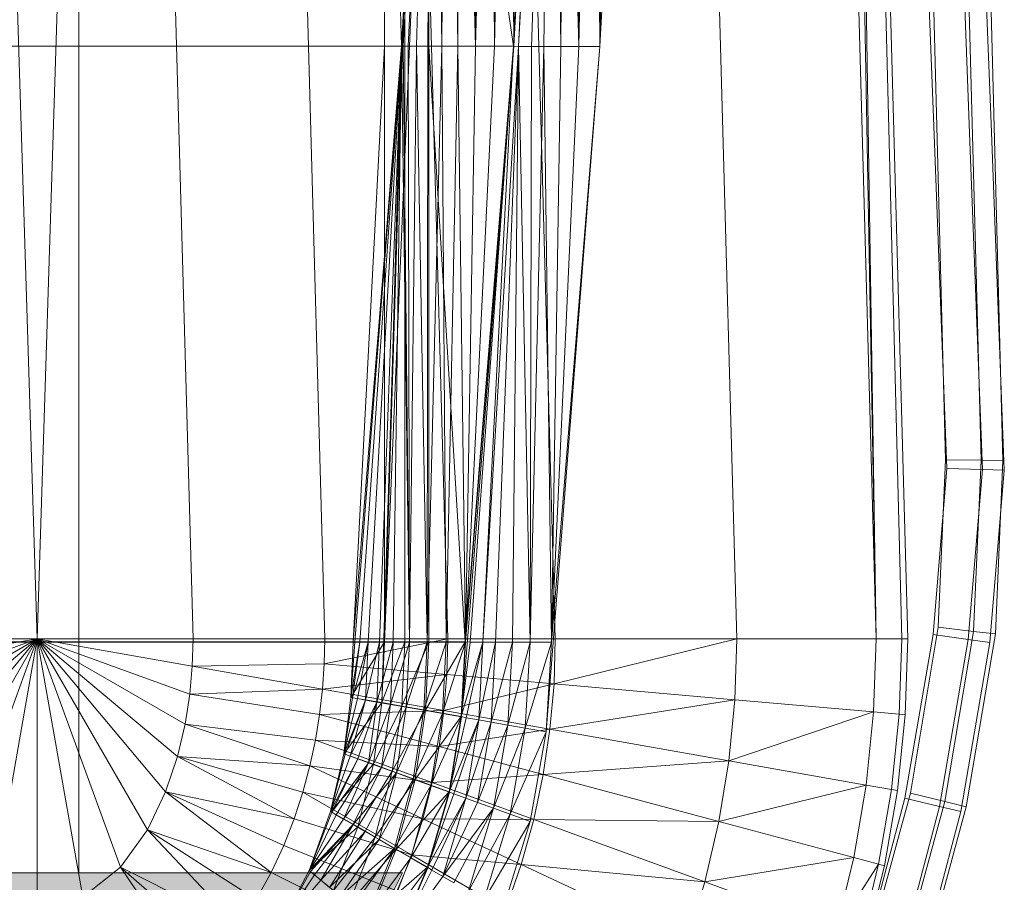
# Model space of a CAD drawing. Header units: metres. Extents: x 391.1 to 430.4, y 12.7 to 28.9.
# Tile 55 of 153: x 401.88 to 402.07, y 27.542 to 27.708. Entities that reach past the tile are written whole.
import ezdxf

# ---------------------------------------------------------------- set-up
doc = ezdxf.new("R2010")
doc.units = ezdxf.units.M
doc.layers.add('A-DETL-____-MBND', color=7, linetype='Continuous', lineweight=18)

# ---------------------------------------------------------------- blocks, each defined once
blk = doc.blocks.new('Family - Inodor PB-155331-01_FON_P0')
at = {"layer": 'A-DETL-____-MBND', "color": 253, "true_color": 0xaaaaaa}
for p, q in [((0.18701, 0.7262), (0.20299, 0.21652)), ((0.21897, 0.7262), (0.20299, 0.21652)), ((0.21897, 0.7262), (0.23305, 0.21652)), ((0.24439, 0.7262), (0.25847, 0.21652)), ((0.26816, 0.7262), (0.28224, 0.21652)), ((0.28568, 0.7262), (0.26951, 0.2042)), ((0.28891, 0.7262), (0.30299, 0.21652)), ((0.32395, 0.7262), (0.33803, 0.21652)), ((0.35083, 0.7262), (0.36491, 0.21652)), ((0.35578, 0.7262), (0.36491, 0.21652)), ((0.35697, 0.7262), (0.36491, 0.21652)), ((0.35697, 0.7262), (0.36986, 0.21652)), ((0.35697, 0.7262), (0.37104, 0.21652)), ((0.26951, 0.2042), (0.28565, 0.7256)), ((0.26951, 0.2042), (0.28565, 0.7256)), ((0.27003, 0.21593), (0.28565, 0.7256)), ((0.27003, 0.21593), (0.28565, 0.7256)), ((0.27003, 0.44571), (0.27003, 0.33082)), ((0.27003, 0.44571), (0.2733, 0.33082)), ((0.27003, 0.44571), (0.27003, 0.33082)), ((0.27003, 0.44571), (0.2733, 0.33082)), ((0.27003, 0.21593), (0.27965, 0.44571)), ((0.27003, 0.21593), (0.27965, 0.44571)), ((0.27003, 0.44571), (0.27003, 0.33082)), ((0.27003, 0.44571), (0.27003, 0.33082)), ((0.27965, 0.44571), (0.2733, 0.33082)), ((0.2733, 0.33082), (0.27965, 0.44571)), ((0.27965, 0.44571), (0.2733, 0.33082)), ((0.2733, 0.33082), (0.27965, 0.44571)), ((0.27965, 0.44571), (0.27362, 0.33082)), ((0.27362, 0.33082), (0.27965, 0.44571)), ((0.27392, 0.44571), (0.27392, 0.33082)), ((0.27392, 0.44571), (0.27392, 0.33082)), ((0.27965, 0.44571), (0.2746, 0.33082)), ((0.2746, 0.33082), (0.27965, 0.44571)), ((0.27965, 0.44571), (0.2762, 0.33082)), ((0.2762, 0.33082), (0.27965, 0.44571)), ((0.27965, 0.44571), (0.27837, 0.33082)), ((0.27837, 0.33082), (0.27965, 0.44571)), ((0.27859, 0.44571), (0.27859, 0.33082)), ((0.27859, 0.44571), (0.29491, 0.33082)), ((0.27859, 0.44571), (0.27859, 0.33082)), ((0.27859, 0.44571), (0.29491, 0.33082)), ((0.27965, 0.44571), (0.28105, 0.33082)), ((0.27965, 0.44571), (0.28105, 0.33082)), ((0.27996, 0.44571), (0.28105, 0.33082)), ((0.27996, 0.44571), (0.28105, 0.33082)), ((0.28094, 0.44571), (0.28105, 0.33082)), ((0.28094, 0.44571), (0.28105, 0.33082)), ((0.28254, 0.44571), (0.28105, 0.33082)), ((0.28105, 0.33082), (0.28254, 0.44571)), ((0.28254, 0.44571), (0.28415, 0.33082)), ((0.28254, 0.44571), (0.28415, 0.33082)), ((0.28471, 0.44571), (0.28415, 0.33082)), ((0.28415, 0.33082), (0.28471, 0.44571)), ((0.28471, 0.44571), (0.28758, 0.33082)), ((0.28471, 0.44571), (0.28758, 0.33082)), ((0.28739, 0.44571), (0.28758, 0.33082)), ((0.28739, 0.44571), (0.28758, 0.33082)), ((0.29049, 0.44571), (0.28758, 0.33082)), ((0.28758, 0.33082), (0.29049, 0.44571)), ((0.29049, 0.44571), (0.29124, 0.33082)), ((0.29049, 0.44571), (0.29124, 0.33082)), ((0.29392, 0.44571), (0.29124, 0.33082)), ((0.29124, 0.33082), (0.29392, 0.44571)), ((0.29392, 0.44571), (0.29501, 0.33082)), ((0.29392, 0.44571), (0.29501, 0.33082)), ((0.30126, 0.44572), (0.29491, 0.33082)), ((0.29491, 0.33082), (0.30126, 0.44572)), ((0.29758, 0.44571), (0.29501, 0.33082)), ((0.29501, 0.33082), (0.29758, 0.44571)), ((0.29501, 0.33082), (0.30135, 0.44571)), ((0.30126, 0.44572), (0.29591, 0.33077)), ((0.29591, 0.33077), (0.30126, 0.44572)), ((0.29591, 0.33077), (0.30226, 0.44566)), ((0.29591, 0.33077), (0.30226, 0.44566)), ((0.30226, 0.44566), (0.29837, 0.33077)), ((0.29837, 0.33077), (0.30226, 0.44566)), ((0.30226, 0.44566), (0.3008, 0.33077)), ((0.3008, 0.33077), (0.30226, 0.44566)), ((0.30226, 0.44566), (0.30408, 0.33077)), ((0.30226, 0.44566), (0.30408, 0.33077)), ((0.30471, 0.44566), (0.30408, 0.33077)), ((0.30408, 0.33077), (0.30471, 0.44566)), ((0.30471, 0.44566), (0.3075, 0.33077)), ((0.30471, 0.44566), (0.3075, 0.33077)), ((0.30715, 0.44566), (0.3075, 0.33077)), ((0.30715, 0.44566), (0.3075, 0.33077)), ((0.31043, 0.44566), (0.3075, 0.33077)), ((0.3075, 0.33077), (0.31043, 0.44566)), ((0.31043, 0.44566), (0.3116, 0.33076)), ((0.31043, 0.44566), (0.3116, 0.33076)), ((0.31384, 0.44566), (0.3116, 0.33076)), ((0.3116, 0.33076), (0.31384, 0.44566)), ((0.3116, 0.33076), (0.31794, 0.44566)), ((0.37612, 0.31375), (0.37121, 0.44025)), ((0.37612, 0.31375), (0.37121, 0.44025)), ((0.37121, 0.44025), (0.37612, 0.31375)), ((0.37612, 0.31375), (0.37121, 0.44025)), ((0.37805, 0.44054), (0.38296, 0.31404)), ((0.37805, 0.44054), (0.38296, 0.31404)), ((0.38227, 0.44073), (0.38718, 0.31422)), ((0.38227, 0.44073), (0.38718, 0.31422)), ((0.37833, 0.25103), (0.3742, 0.40749)), ((0.37833, 0.25103), (0.3742, 0.40749)), ((0.38517, 0.25097), (0.38104, 0.40776)), ((0.38517, 0.25097), (0.38104, 0.40776)), ((0.3894, 0.25093), (0.38526, 0.40793)), ((0.3894, 0.25093), (0.38526, 0.40793)), ((0.13594, 0.33082), (0.27003, 0.33082)), ((0.13594, 0.33082), (0.27003, 0.33082)), ((0.13594, 0.33082), (0.27003, 0.33082)), ((0.13594, 0.33082), (0.27003, 0.33082)), ((0.26396, 0.21587), (0.27003, 0.33082)), ((0.2733, 0.33082), (0.26396, 0.21587)), ((0.26396, 0.21587), (0.27003, 0.33082)), ((0.26396, 0.21587), (0.27003, 0.33082)), ((0.26396, 0.21587), (0.27003, 0.33082)), ((0.2733, 0.33082), (0.26396, 0.21587)), ((0.26396, 0.21587), (0.2733, 0.33082)), ((0.2733, 0.33082), (0.26428, 0.21587)), ((0.26428, 0.21587), (0.2733, 0.33082)), ((0.2733, 0.33082), (0.26526, 0.21587)), ((0.26526, 0.21587), (0.2733, 0.33082)), ((0.2733, 0.33082), (0.26686, 0.21587)), ((0.26686, 0.21587), (0.2733, 0.33082)), ((0.2733, 0.33082), (0.26903, 0.21587)), ((0.26903, 0.21587), (0.2733, 0.33082)), ((0.27003, 0.33082), (0.27003, 0.21593)), ((0.27003, 0.33082), (0.2733, 0.33082)), ((0.27003, 0.33082), (0.27003, 0.21593)), ((0.2733, 0.33082), (0.27003, 0.21593)), ((0.27003, 0.33082), (0.27003, 0.21593)), ((0.27003, 0.21593), (0.2733, 0.33082)), ((0.27003, 0.21593), (0.27003, 0.33082)), ((0.27003, 0.33082), (0.27392, 0.33082)), ((0.27003, 0.33082), (0.27392, 0.33082)), ((0.27003, 0.33082), (0.27003, 0.21593)), ((0.2733, 0.33082), (0.2717, 0.21587)), ((0.2717, 0.21587), (0.2733, 0.33082)), ((0.2733, 0.33082), (0.27481, 0.21587)), ((0.2733, 0.33082), (0.27362, 0.33082)), ((0.2733, 0.33082), (0.27481, 0.21587)), ((0.2733, 0.33082), (0.27362, 0.33082)), ((0.27362, 0.33082), (0.27481, 0.21587)), ((0.27362, 0.33082), (0.2746, 0.33082)), ((0.27362, 0.33082), (0.27481, 0.21587)), ((0.27362, 0.33082), (0.2746, 0.33082)), ((0.27392, 0.33082), (0.27392, 0.21593)), ((0.27392, 0.33082), (0.27859, 0.33082)), ((0.27392, 0.33082), (0.27859, 0.33082)), ((0.27392, 0.33082), (0.27392, 0.21593)), ((0.2746, 0.33082), (0.27481, 0.21587)), ((0.2746, 0.33082), (0.2762, 0.33082)), ((0.2746, 0.33082), (0.27481, 0.21587)), ((0.2746, 0.33082), (0.2762, 0.33082)), ((0.2762, 0.33082), (0.27481, 0.21587)), ((0.27481, 0.21587), (0.2762, 0.33082)), ((0.2762, 0.33082), (0.27824, 0.21587)), ((0.2762, 0.33082), (0.27837, 0.33082)), ((0.2762, 0.33082), (0.27824, 0.21587)), ((0.2762, 0.33082), (0.27837, 0.33082)), ((0.27837, 0.33082), (0.27824, 0.21587)), ((0.27824, 0.21587), (0.27837, 0.33082)), ((0.27824, 0.21587), (0.28105, 0.33082)), ((0.27824, 0.21587), (0.28105, 0.33082)), ((0.27837, 0.33082), (0.28105, 0.33082)), ((0.27837, 0.33082), (0.28105, 0.33082)), ((0.27859, 0.33082), (0.27859, 0.21593)), ((0.29491, 0.33082), (0.27859, 0.33082)), ((0.27859, 0.33082), (0.28557, 0.21593)), ((0.27859, 0.33082), (0.27859, 0.21593)), ((0.27859, 0.33082), (0.29491, 0.33082)), ((0.27859, 0.33082), (0.28557, 0.21593)), ((0.28105, 0.33082), (0.28189, 0.21587)), ((0.28105, 0.33082), (0.28415, 0.33082)), ((0.28105, 0.33082), (0.28189, 0.21587)), ((0.28105, 0.33082), (0.28415, 0.33082)), ((0.28415, 0.33082), (0.28189, 0.21587)), ((0.28189, 0.21587), (0.28415, 0.33082)), ((0.28415, 0.33082), (0.28567, 0.21587)), ((0.28415, 0.33082), (0.28758, 0.33082)), ((0.28415, 0.33082), (0.28758, 0.33082)), ((0.28415, 0.33082), (0.28567, 0.21587)), ((0.2849, 0.20142), (0.29501, 0.33082)), ((0.29491, 0.33082), (0.28557, 0.21593)), ((0.28557, 0.21593), (0.29491, 0.33082)), ((0.28758, 0.33082), (0.28567, 0.21587)), ((0.28567, 0.21587), (0.29501, 0.33082)), ((0.28567, 0.21587), (0.28758, 0.33082)), ((0.28567, 0.21587), (0.29124, 0.33082)), ((0.28567, 0.21587), (0.29124, 0.33082)), ((0.28567, 0.21587), (0.29501, 0.33082)), ((0.29491, 0.33082), (0.28657, 0.21587)), ((0.28657, 0.21587), (0.29491, 0.33082)), ((0.28758, 0.33082), (0.29124, 0.33082)), ((0.28758, 0.33082), (0.29124, 0.33082)), ((0.29491, 0.33082), (0.28902, 0.21587)), ((0.28902, 0.21587), (0.29491, 0.33082)), ((0.28902, 0.21587), (0.29591, 0.33077)), ((0.28902, 0.21587), (0.29591, 0.33077)), ((0.29124, 0.33082), (0.29501, 0.33082)), ((0.29124, 0.33082), (0.29501, 0.33082)), ((0.29591, 0.33077), (0.29146, 0.21587)), ((0.29146, 0.21587), (0.29591, 0.33077)), ((0.29591, 0.33077), (0.29474, 0.21587)), ((0.29474, 0.21587), (0.29591, 0.33077)), ((0.29491, 0.33082), (0.29591, 0.33077)), ((0.29491, 0.33082), (0.29591, 0.33077)), ((0.29591, 0.33077), (0.29816, 0.21587)), ((0.29591, 0.33077), (0.29837, 0.33077)), ((0.29591, 0.33077), (0.29816, 0.21587)), ((0.29591, 0.33077), (0.29837, 0.33077)), ((0.29837, 0.33077), (0.29816, 0.21587)), ((0.29816, 0.21587), (0.29837, 0.33077)), ((0.29816, 0.21587), (0.3008, 0.33077)), ((0.29816, 0.21587), (0.3008, 0.33077)), ((0.29837, 0.33077), (0.3008, 0.33077)), ((0.29837, 0.33077), (0.3008, 0.33077)), ((0.3008, 0.33077), (0.30225, 0.21587)), ((0.3008, 0.33077), (0.30408, 0.33077)), ((0.3008, 0.33077), (0.30225, 0.21587)), ((0.3008, 0.33077), (0.30408, 0.33077)), ((0.30124, 0.19854), (0.3116, 0.33076)), ((0.30408, 0.33077), (0.30225, 0.21587)), ((0.30225, 0.21587), (0.30408, 0.33077)), ((0.30225, 0.21587), (0.3075, 0.33077)), ((0.30225, 0.21587), (0.3075, 0.33077)), ((0.30225, 0.21587), (0.3116, 0.33076)), ((0.30225, 0.21587), (0.3116, 0.33076)), ((0.30408, 0.33077), (0.3075, 0.33077)), ((0.30408, 0.33077), (0.3075, 0.33077)), ((0.3075, 0.33077), (0.3116, 0.33076)), ((0.3075, 0.33077), (0.3116, 0.33076)), ((0.37858, 0.24933), (0.37612, 0.31375)), ((0.37858, 0.24933), (0.37612, 0.31375)), ((0.37612, 0.31375), (0.37858, 0.24933)), ((0.37858, 0.24933), (0.37612, 0.31375)), ((0.38296, 0.31404), (0.38543, 0.24916)), ((0.38296, 0.31404), (0.38543, 0.24916)), ((0.38718, 0.31422), (0.38966, 0.24905)), ((0.38718, 0.31422), (0.38966, 0.24905)), ((0.37692, 0.21873), (0.37833, 0.25103)), ((0.37692, 0.21873), (0.37833, 0.25103)), ((0.38517, 0.25097), (0.37833, 0.25103)), ((0.37833, 0.25103), (0.38517, 0.25097)), ((0.38373, 0.21793), (0.38517, 0.25097)), ((0.38373, 0.21793), (0.38517, 0.25097)), ((0.3894, 0.25093), (0.38517, 0.25097)), ((0.38517, 0.25097), (0.3894, 0.25093)), ((0.38794, 0.21744), (0.3894, 0.25093)), ((0.38794, 0.21744), (0.3894, 0.25093)), ((0.3759, 0.21736), (0.37858, 0.24933)), ((0.3759, 0.21736), (0.37858, 0.24933)), ((0.37858, 0.24933), (0.3759, 0.21736)), ((0.3759, 0.21736), (0.37858, 0.24933)), ((0.38543, 0.24916), (0.37858, 0.24933)), ((0.37858, 0.24933), (0.38543, 0.24916)), ((0.38543, 0.24916), (0.38269, 0.2164)), ((0.38543, 0.24916), (0.38269, 0.2164)), ((0.38966, 0.24905), (0.38543, 0.24916)), ((0.38543, 0.24916), (0.38966, 0.24905)), ((0.38966, 0.24905), (0.38688, 0.2158)), ((0.38966, 0.24905), (0.38688, 0.2158)), ((0.37152, 0.18674), (0.37692, 0.21873)), ((0.37152, 0.18674), (0.37692, 0.21873)), ((0.38373, 0.21793), (0.37692, 0.21873)), ((0.37692, 0.21873), (0.38373, 0.21793)), ((0.37046, 0.18578), (0.3759, 0.21736)), ((0.37046, 0.18578), (0.3759, 0.21736)), ((0.3759, 0.21736), (0.37046, 0.18578)), ((0.37046, 0.18578), (0.3759, 0.21736)), ((0.38269, 0.2164), (0.3759, 0.21736)), ((0.3759, 0.21736), (0.38269, 0.2164)), ((0.3782, 0.18512), (0.38373, 0.21793)), ((0.3782, 0.18512), (0.38373, 0.21793)), ((0.38232, 0.18411), (0.38794, 0.21744)), ((0.38232, 0.18411), (0.38794, 0.21744)), ((0.38794, 0.21744), (0.38373, 0.21793)), ((0.38373, 0.21793), (0.38794, 0.21744)), ((0.27003, 0.21593), (0.13594, 0.21593)), ((0.13594, 0.21593), (0.27003, 0.21593)), ((0.142, 0.21587), (0.26396, 0.21587)), ((0.142, 0.21587), (0.26396, 0.21587)), ((0.17293, 0.21652), (0.20299, 0.21652)), ((0.20299, 0.21652), (0.17309, 0.21124)), ((0.20299, 0.21652), (0.17357, 0.20581)), ((0.20299, 0.21652), (0.17447, 0.20005)), ((0.20299, 0.21652), (0.17593, 0.19381)), ((0.20299, 0.21652), (0.17822, 0.18699)), ((0.20299, 0.21652), (0.18172, 0.17968)), ((0.20299, 0.21652), (0.18695, 0.17244)), ((0.20299, 0.21652), (0.1942, 0.16667)), ((0.20299, 0.21652), (0.20299, 0.16439)), ((0.20299, 0.21652), (0.21178, 0.16667)), ((0.20299, 0.21652), (0.21904, 0.17244)), ((0.23305, 0.21652), (0.20299, 0.21652)), ((0.20299, 0.21652), (0.22426, 0.17968)), ((0.20299, 0.21652), (0.22776, 0.18699)), ((0.20299, 0.21652), (0.23005, 0.19381)), ((0.20299, 0.21652), (0.23151, 0.20005)), ((0.20299, 0.21652), (0.23241, 0.20581)), ((0.20299, 0.21652), (0.2329, 0.21124)), ((0.23305, 0.21652), (0.2329, 0.21124)), ((0.25847, 0.21652), (0.23305, 0.21652)), ((0.25847, 0.21652), (0.25836, 0.21167)), ((0.28224, 0.21652), (0.25836, 0.21167)), ((0.25847, 0.21652), (0.28224, 0.21652)), ((0.26352, 0.20519), (0.27003, 0.21593)), ((0.26352, 0.20519), (0.27003, 0.21593)), ((0.26352, 0.20519), (0.26396, 0.21587)), ((0.26352, 0.20519), (0.26396, 0.21587)), ((0.26396, 0.21587), (0.26352, 0.20519)), ((0.26352, 0.20519), (0.26526, 0.21587)), ((0.26352, 0.20519), (0.26396, 0.21587)), ((0.26352, 0.20519), (0.26428, 0.21587)), ((0.26352, 0.20519), (0.26428, 0.21587)), ((0.26352, 0.20519), (0.26526, 0.21587)), ((0.26526, 0.21587), (0.26383, 0.20514)), ((0.26383, 0.20514), (0.26686, 0.21587)), ((0.26383, 0.20514), (0.26526, 0.21587)), ((0.26383, 0.20514), (0.26686, 0.21587)), ((0.27003, 0.21593), (0.26396, 0.21587)), ((0.26396, 0.21587), (0.27003, 0.21593)), ((0.26396, 0.21587), (0.27003, 0.21593)), ((0.26396, 0.21587), (0.26428, 0.21587)), ((0.26396, 0.21587), (0.26428, 0.21587)), ((0.26428, 0.21587), (0.26526, 0.21587)), ((0.26428, 0.21587), (0.26526, 0.21587)), ((0.26686, 0.21587), (0.2648, 0.20497)), ((0.2648, 0.20497), (0.26686, 0.21587)), ((0.26526, 0.21587), (0.26686, 0.21587)), ((0.26526, 0.21587), (0.26686, 0.21587)), ((0.26686, 0.21587), (0.26637, 0.20469)), ((0.26637, 0.20469), (0.26686, 0.21587)), ((0.26637, 0.20469), (0.26903, 0.21587)), ((0.26637, 0.20469), (0.26903, 0.21587)), ((0.26686, 0.21587), (0.26903, 0.21587)), ((0.26686, 0.21587), (0.26903, 0.21587)), ((0.26903, 0.21587), (0.26851, 0.20431)), ((0.26851, 0.20431), (0.26903, 0.21587)), ((0.26851, 0.20431), (0.2717, 0.21587)), ((0.26851, 0.20431), (0.2717, 0.21587)), ((0.26903, 0.21587), (0.2717, 0.21587)), ((0.26903, 0.21587), (0.2717, 0.21587)), ((0.27003, 0.21593), (0.26951, 0.2042)), ((0.26951, 0.2042), (0.27003, 0.21593)), ((0.27003, 0.21593), (0.26951, 0.2042)), ((0.26951, 0.2042), (0.27003, 0.21593)), ((0.26951, 0.2042), (0.27392, 0.21593)), ((0.26951, 0.2042), (0.27392, 0.21593)), ((0.27003, 0.21593), (0.27392, 0.21593)), ((0.27003, 0.21593), (0.27392, 0.21593)), ((0.2717, 0.21587), (0.27115, 0.20385)), ((0.27115, 0.20385), (0.2717, 0.21587)), ((0.27115, 0.20385), (0.27481, 0.21587)), ((0.27115, 0.20385), (0.27481, 0.21587)), ((0.2717, 0.21587), (0.27481, 0.21587)), ((0.2717, 0.21587), (0.27481, 0.21587)), ((0.27392, 0.21593), (0.27334, 0.20352)), ((0.27334, 0.20352), (0.27392, 0.21593)), ((0.27334, 0.20352), (0.27859, 0.21593)), ((0.27334, 0.20352), (0.27859, 0.21593)), ((0.27392, 0.21593), (0.27859, 0.21593)), ((0.27392, 0.21593), (0.27859, 0.21593)), ((0.27481, 0.21587), (0.2742, 0.20331)), ((0.2742, 0.20331), (0.27481, 0.21587)), ((0.2742, 0.20331), (0.27824, 0.21587)), ((0.2742, 0.20331), (0.27824, 0.21587)), ((0.27481, 0.21587), (0.27824, 0.21587)), ((0.27481, 0.21587), (0.27824, 0.21587)), ((0.27824, 0.21587), (0.27758, 0.20272)), ((0.27758, 0.20272), (0.27824, 0.21587)), ((0.27758, 0.20272), (0.28189, 0.21587)), ((0.27758, 0.20272), (0.28189, 0.21587)), ((0.27859, 0.21593), (0.27794, 0.20271)), ((0.27794, 0.20271), (0.27859, 0.21593)), ((0.27794, 0.20271), (0.28557, 0.21593)), ((0.27794, 0.20271), (0.28557, 0.21593)), ((0.27824, 0.21587), (0.28189, 0.21587)), ((0.27824, 0.21587), (0.28189, 0.21587)), ((0.27859, 0.21593), (0.28557, 0.21593)), ((0.28557, 0.21593), (0.27859, 0.21593)), ((0.28189, 0.21587), (0.28118, 0.20208)), ((0.28118, 0.20208), (0.28189, 0.21587)), ((0.28118, 0.20208), (0.28567, 0.21587)), ((0.28118, 0.20208), (0.28567, 0.21587)), ((0.28189, 0.21587), (0.28567, 0.21587)), ((0.28189, 0.21587), (0.28567, 0.21587)), ((0.28224, 0.21652), (0.28205, 0.2096)), ((0.28224, 0.21652), (0.30299, 0.21652)), ((0.28557, 0.21593), (0.28482, 0.2015)), ((0.28482, 0.2015), (0.28557, 0.21593)), ((0.28482, 0.2015), (0.28657, 0.21587)), ((0.28482, 0.2015), (0.28902, 0.21587)), ((0.28482, 0.2015), (0.28657, 0.21587)), ((0.28482, 0.2015), (0.28902, 0.21587)), ((0.28567, 0.21587), (0.2849, 0.20142)), ((0.2849, 0.20142), (0.28567, 0.21587)), ((0.28557, 0.21593), (0.28657, 0.21587)), ((0.28557, 0.21593), (0.28657, 0.21587)), ((0.28902, 0.21587), (0.28579, 0.20127)), ((0.28579, 0.20127), (0.28902, 0.21587)), ((0.28657, 0.21587), (0.28902, 0.21587)), ((0.28657, 0.21587), (0.28902, 0.21587)), ((0.28902, 0.21587), (0.28821, 0.20085)), ((0.28821, 0.20085), (0.28902, 0.21587)), ((0.28821, 0.20085), (0.29146, 0.21587)), ((0.28821, 0.20085), (0.29146, 0.21587)), ((0.28902, 0.21587), (0.29146, 0.21587)), ((0.28902, 0.21587), (0.29146, 0.21587)), ((0.29146, 0.21587), (0.29061, 0.20042)), ((0.29061, 0.20042), (0.29146, 0.21587)), ((0.29061, 0.20042), (0.29474, 0.21587)), ((0.29061, 0.20042), (0.29474, 0.21587)), ((0.29146, 0.21587), (0.29474, 0.21587)), ((0.29146, 0.21587), (0.29474, 0.21587)), ((0.29474, 0.21587), (0.29384, 0.19985)), ((0.29384, 0.19985), (0.29474, 0.21587)), ((0.29384, 0.19985), (0.29816, 0.21587)), ((0.29384, 0.19985), (0.29816, 0.21587)), ((0.29474, 0.21587), (0.29816, 0.21587)), ((0.29474, 0.21587), (0.29816, 0.21587)), ((0.29816, 0.21587), (0.2972, 0.19926)), ((0.2972, 0.19926), (0.29816, 0.21587)), ((0.2972, 0.19926), (0.30225, 0.21587)), ((0.2972, 0.19926), (0.30225, 0.21587)), ((0.29816, 0.21587), (0.30225, 0.21587)), ((0.29816, 0.21587), (0.30225, 0.21587)), ((0.30225, 0.21587), (0.30124, 0.19854)), ((0.30124, 0.19854), (0.30225, 0.21587)), ((0.30299, 0.21652), (0.30274, 0.20779)), ((0.33803, 0.21652), (0.30274, 0.20779)), ((0.30299, 0.21652), (0.33803, 0.21652)), ((0.33803, 0.21652), (0.33765, 0.20474)), ((0.33803, 0.21652), (0.36491, 0.21652)), ((0.36491, 0.21652), (0.36443, 0.20239)), ((0.36986, 0.21652), (0.36491, 0.21652)), ((0.36986, 0.21652), (0.36936, 0.20196)), ((0.37104, 0.21652), (0.36986, 0.21652)), ((0.37104, 0.21652), (0.37054, 0.20186)), ((0.38269, 0.2164), (0.37714, 0.18417)), ((0.38269, 0.2164), (0.37714, 0.18417)), ((0.38688, 0.2158), (0.38126, 0.18317)), ((0.38688, 0.2158), (0.38126, 0.18317)), ((0.38688, 0.2158), (0.38269, 0.2164)), ((0.38269, 0.2164), (0.38688, 0.2158)), ((0.2329, 0.21124), (0.23241, 0.20581)), ((0.25836, 0.21167), (0.2329, 0.21124)), ((0.2329, 0.21124), (0.25803, 0.20681)), ((0.25836, 0.21167), (0.25803, 0.20681)), ((0.25836, 0.21167), (0.28205, 0.2096)), ((0.28205, 0.2096), (0.25803, 0.20681)), ((0.28205, 0.2096), (0.28149, 0.20268)), ((0.28205, 0.2096), (0.30274, 0.20779)), ((0.30274, 0.20779), (0.28149, 0.20268)), ((0.30274, 0.20779), (0.30196, 0.19907)), ((0.30274, 0.20779), (0.33765, 0.20474)), ((0.23241, 0.20581), (0.23151, 0.20005)), ((0.25803, 0.20681), (0.23241, 0.20581)), ((0.23241, 0.20581), (0.25747, 0.20192)), ((0.25803, 0.20681), (0.25747, 0.20192)), ((0.25803, 0.20681), (0.28149, 0.20268)), ((0.26352, 0.20519), (0.26214, 0.19434)), ((0.26214, 0.19434), (0.26352, 0.20519)), ((0.26352, 0.20519), (0.26214, 0.19434)), ((0.26214, 0.19434), (0.26352, 0.20519)), ((0.26214, 0.19434), (0.26383, 0.20514)), ((0.26214, 0.19434), (0.26383, 0.20514)), ((0.26214, 0.19434), (0.2648, 0.20497)), ((0.26214, 0.19434), (0.2648, 0.20497)), ((0.26214, 0.19434), (0.26637, 0.20469)), ((0.26214, 0.19434), (0.26637, 0.20469)), ((0.26214, 0.19434), (0.26951, 0.2042)), ((0.26214, 0.19434), (0.26951, 0.2042)), ((0.26637, 0.20469), (0.26244, 0.19423)), ((0.26244, 0.19423), (0.26637, 0.20469)), ((0.26637, 0.20469), (0.26336, 0.19389)), ((0.26336, 0.19389), (0.26637, 0.20469)), ((0.26336, 0.19389), (0.26851, 0.20431)), ((0.26336, 0.19389), (0.26851, 0.20431)), ((0.26352, 0.20519), (0.26951, 0.2042)), ((0.26352, 0.20519), (0.26951, 0.2042)), ((0.26352, 0.20519), (0.26383, 0.20514)), ((0.26352, 0.20519), (0.26383, 0.20514)), ((0.26383, 0.20514), (0.2648, 0.20497)), ((0.26383, 0.20514), (0.2648, 0.20497)), ((0.2648, 0.20497), (0.26637, 0.20469)), ((0.2648, 0.20497), (0.26637, 0.20469)), ((0.26851, 0.20431), (0.26486, 0.19335)), ((0.26486, 0.19335), (0.26851, 0.20431)), ((0.26637, 0.20469), (0.26851, 0.20431)), ((0.26637, 0.20469), (0.26851, 0.20431)), ((0.26851, 0.20431), (0.2669, 0.1926)), ((0.2669, 0.1926), (0.26851, 0.20431)), ((0.2669, 0.1926), (0.27115, 0.20385)), ((0.2669, 0.1926), (0.27115, 0.20385)), ((0.26951, 0.2042), (0.26786, 0.19232)), ((0.26951, 0.2042), (0.26786, 0.19232)), ((0.26786, 0.19232), (0.26951, 0.2042)), ((0.26786, 0.19232), (0.27334, 0.20352)), ((0.26786, 0.19232), (0.27334, 0.20352)), ((0.26851, 0.20431), (0.27115, 0.20385)), ((0.26851, 0.20431), (0.27115, 0.20385)), ((0.27115, 0.20385), (0.26942, 0.19169)), ((0.26942, 0.19169), (0.27115, 0.20385)), ((0.26951, 0.2042), (0.27334, 0.20352)), ((0.26951, 0.2042), (0.27334, 0.20352)), ((0.27115, 0.20385), (0.2742, 0.20331)), ((0.27115, 0.20385), (0.2742, 0.20331)), ((0.27334, 0.20352), (0.27152, 0.19099)), ((0.27152, 0.19099), (0.27334, 0.20352)), ((0.27334, 0.20352), (0.27794, 0.20271)), ((0.27334, 0.20352), (0.27794, 0.20271)), ((0.33765, 0.20474), (0.30196, 0.19907)), ((0.33765, 0.20474), (0.3365, 0.19298)), ((0.33765, 0.20474), (0.36443, 0.20239)), ((0.25747, 0.20192), (0.25668, 0.19698)), ((0.28149, 0.20268), (0.25747, 0.20192)), ((0.25747, 0.20192), (0.28055, 0.19574)), ((0.26942, 0.19169), (0.2742, 0.20331)), ((0.26942, 0.19169), (0.2742, 0.20331)), ((0.27152, 0.19099), (0.27794, 0.20271)), ((0.27152, 0.19099), (0.27794, 0.20271)), ((0.2742, 0.20331), (0.27233, 0.19063)), ((0.27233, 0.19063), (0.2742, 0.20331)), ((0.27233, 0.19063), (0.27758, 0.20272)), ((0.27233, 0.19063), (0.27758, 0.20272)), ((0.2742, 0.20331), (0.27758, 0.20272)), ((0.2742, 0.20331), (0.27758, 0.20272)), ((0.27758, 0.20272), (0.27556, 0.18945)), ((0.27556, 0.18945), (0.27758, 0.20272)), ((0.27556, 0.18945), (0.28118, 0.20208)), ((0.27556, 0.18945), (0.28118, 0.20208)), ((0.27794, 0.20271), (0.27591, 0.18939)), ((0.27591, 0.18939), (0.27794, 0.20271)), ((0.27591, 0.18939), (0.28482, 0.2015)), ((0.27591, 0.18939), (0.28482, 0.2015)), ((0.27758, 0.20272), (0.28118, 0.20208)), ((0.27758, 0.20272), (0.28118, 0.20208)), ((0.27794, 0.20271), (0.28482, 0.2015)), ((0.27794, 0.20271), (0.28482, 0.2015)), ((0.28118, 0.20208), (0.27899, 0.1882)), ((0.27899, 0.1882), (0.28118, 0.20208)), ((0.28149, 0.20268), (0.28055, 0.19574)), ((0.28118, 0.20208), (0.2849, 0.20142)), ((0.28118, 0.20208), (0.2849, 0.20142)), ((0.28149, 0.20268), (0.30196, 0.19907)), ((0.28482, 0.2015), (0.28247, 0.187)), ((0.28247, 0.187), (0.28482, 0.2015)), ((0.28482, 0.2015), (0.28579, 0.20127)), ((0.28482, 0.2015), (0.28579, 0.20127)), ((0.36443, 0.20239), (0.3365, 0.19298)), ((0.36443, 0.20239), (0.363, 0.1883)), ((0.36443, 0.20239), (0.36936, 0.20196)), ((0.36936, 0.20196), (0.36787, 0.18745)), ((0.37054, 0.20186), (0.36904, 0.18724)), ((0.36936, 0.20196), (0.37054, 0.20186)), ((0.23151, 0.20005), (0.23005, 0.19381)), ((0.23151, 0.20005), (0.25562, 0.19198)), ((0.25668, 0.19698), (0.23151, 0.20005)), ((0.27899, 0.1882), (0.2849, 0.20142)), ((0.27899, 0.1882), (0.2849, 0.20142)), ((0.28247, 0.187), (0.28579, 0.20127)), ((0.28247, 0.187), (0.28579, 0.20127)), ((0.28247, 0.187), (0.28821, 0.20085)), ((0.28247, 0.187), (0.28821, 0.20085)), ((0.2849, 0.20142), (0.28254, 0.18691)), ((0.28821, 0.20085), (0.28339, 0.18661)), ((0.28339, 0.18661), (0.28821, 0.20085)), ((0.28821, 0.20085), (0.28569, 0.18577)), ((0.28569, 0.18577), (0.28821, 0.20085)), ((0.28569, 0.18577), (0.29061, 0.20042)), ((0.28569, 0.18577), (0.29061, 0.20042)), ((0.28579, 0.20127), (0.28821, 0.20085)), ((0.28579, 0.20127), (0.28821, 0.20085)), ((0.29061, 0.20042), (0.28798, 0.18494)), ((0.28798, 0.18494), (0.29061, 0.20042)), ((0.28798, 0.18494), (0.29384, 0.19985)), ((0.28798, 0.18494), (0.29384, 0.19985)), ((0.28821, 0.20085), (0.29061, 0.20042)), ((0.28821, 0.20085), (0.29061, 0.20042)), ((0.29061, 0.20042), (0.29384, 0.19985)), ((0.29061, 0.20042), (0.29384, 0.19985)), ((0.29384, 0.19985), (0.29107, 0.18381)), ((0.29107, 0.18381), (0.29384, 0.19985)), ((0.29384, 0.19985), (0.2972, 0.19926)), ((0.29384, 0.19985), (0.2972, 0.19926)), ((0.30196, 0.19907), (0.28055, 0.19574)), ((0.29107, 0.18381), (0.2972, 0.19926)), ((0.29107, 0.18381), (0.2972, 0.19926)), ((0.2972, 0.19926), (0.29428, 0.18265)), ((0.29428, 0.18265), (0.2972, 0.19926)), ((0.29428, 0.18265), (0.30124, 0.19854)), ((0.29428, 0.18265), (0.30124, 0.19854)), ((0.2972, 0.19926), (0.30124, 0.19854)), ((0.2972, 0.19926), (0.30124, 0.19854)), ((0.30124, 0.19854), (0.29813, 0.18124)), ((0.30196, 0.19907), (0.30067, 0.19035)), ((0.30196, 0.19907), (0.3365, 0.19298)), ((0.25668, 0.19698), (0.25562, 0.19198)), ((0.25668, 0.19698), (0.27921, 0.18878)), ((0.28055, 0.19574), (0.25668, 0.19698)), ((0.26214, 0.19434), (0.25959, 0.18319)), ((0.25959, 0.18319), (0.26214, 0.19434)), ((0.26214, 0.19434), (0.25959, 0.18319)), ((0.25959, 0.18319), (0.26214, 0.19434)), ((0.25959, 0.18319), (0.26244, 0.19423)), ((0.25959, 0.18319), (0.26244, 0.19423)), ((0.25959, 0.18319), (0.26336, 0.19389)), ((0.25959, 0.18319), (0.26336, 0.19389)), ((0.26214, 0.19434), (0.26786, 0.19232)), ((0.26214, 0.19434), (0.26786, 0.19232)), ((0.26214, 0.19434), (0.26244, 0.19423)), ((0.26214, 0.19434), (0.26244, 0.19423)), ((0.26244, 0.19423), (0.26336, 0.19389)), ((0.26244, 0.19423), (0.26336, 0.19389)), ((0.26336, 0.19389), (0.26486, 0.19335)), ((0.26336, 0.19389), (0.26486, 0.19335)), ((0.28055, 0.19574), (0.27921, 0.18878)), ((0.28055, 0.19574), (0.30067, 0.19035)), ((0.23005, 0.19381), (0.22776, 0.18699)), ((0.23005, 0.19381), (0.25259, 0.18179)), ((0.25562, 0.19198), (0.23005, 0.19381)), ((0.23005, 0.19381), (0.25427, 0.18692)), ((0.25562, 0.19198), (0.25427, 0.18692)), ((0.25562, 0.19198), (0.27744, 0.1818)), ((0.27921, 0.18878), (0.25562, 0.19198)), ((0.25959, 0.18319), (0.26486, 0.19335)), ((0.25959, 0.18319), (0.26486, 0.19335)), ((0.25959, 0.18319), (0.26786, 0.19232)), ((0.25959, 0.18319), (0.26786, 0.19232)), ((0.26486, 0.19335), (0.25986, 0.18303)), ((0.25986, 0.18303), (0.26486, 0.19335)), ((0.25986, 0.18303), (0.2669, 0.1926)), ((0.25986, 0.18303), (0.2669, 0.1926)), ((0.2669, 0.1926), (0.26071, 0.18254)), ((0.26071, 0.18254), (0.2669, 0.1926)), ((0.2669, 0.1926), (0.26209, 0.18174)), ((0.26209, 0.18174), (0.2669, 0.1926)), ((0.26486, 0.19335), (0.2669, 0.1926)), ((0.26486, 0.19335), (0.2669, 0.1926)), ((0.26786, 0.19232), (0.26487, 0.18021)), ((0.26786, 0.19232), (0.26487, 0.18021)), ((0.26487, 0.18021), (0.26786, 0.19232)), ((0.2669, 0.1926), (0.26942, 0.19169)), ((0.2669, 0.1926), (0.26942, 0.19169)), ((0.26786, 0.19232), (0.27152, 0.19099)), ((0.26786, 0.19232), (0.27152, 0.19099)), ((0.3365, 0.19298), (0.30067, 0.19035)), ((0.3365, 0.19298), (0.33458, 0.18126)), ((0.3365, 0.19298), (0.363, 0.1883)), ((0.26209, 0.18174), (0.26942, 0.19169)), ((0.26209, 0.18174), (0.26942, 0.19169)), ((0.26942, 0.19169), (0.26397, 0.18066)), ((0.26397, 0.18066), (0.26942, 0.19169)), ((0.26397, 0.18066), (0.27233, 0.19063)), ((0.26397, 0.18066), (0.27233, 0.19063)), ((0.26487, 0.18021), (0.27152, 0.19099)), ((0.26487, 0.18021), (0.27152, 0.19099)), ((0.27233, 0.19063), (0.26629, 0.17932)), ((0.26629, 0.17932), (0.27233, 0.19063)), ((0.27152, 0.19099), (0.26824, 0.17826)), ((0.26824, 0.17826), (0.27152, 0.19099)), ((0.27233, 0.19063), (0.26898, 0.17777)), ((0.26898, 0.17777), (0.27233, 0.19063)), ((0.26942, 0.19169), (0.27233, 0.19063)), ((0.26942, 0.19169), (0.27233, 0.19063)), ((0.27152, 0.19099), (0.27591, 0.18939)), ((0.27152, 0.19099), (0.27591, 0.18939)), ((0.27233, 0.19063), (0.27556, 0.18945)), ((0.27233, 0.19063), (0.27556, 0.18945)), ((0.30067, 0.19035), (0.27921, 0.18878)), ((0.30067, 0.19035), (0.29882, 0.18164)), ((0.30067, 0.19035), (0.33458, 0.18126)), ((0.26824, 0.17826), (0.27591, 0.18939)), ((0.26824, 0.17826), (0.27591, 0.18939)), ((0.26898, 0.17777), (0.27556, 0.18945)), ((0.26898, 0.17777), (0.27556, 0.18945)), ((0.27556, 0.18945), (0.27195, 0.17605)), ((0.27195, 0.17605), (0.27556, 0.18945)), ((0.27195, 0.17605), (0.27899, 0.1882)), ((0.27195, 0.17605), (0.27899, 0.1882)), ((0.27591, 0.18939), (0.27228, 0.17592)), ((0.27228, 0.17592), (0.27591, 0.18939)), ((0.27899, 0.1882), (0.27512, 0.17422)), ((0.27512, 0.17422), (0.27899, 0.1882)), ((0.27556, 0.18945), (0.27899, 0.1882)), ((0.27556, 0.18945), (0.27899, 0.1882)), ((0.27591, 0.18939), (0.28247, 0.187)), ((0.27591, 0.18939), (0.28247, 0.187)), ((0.27921, 0.18878), (0.27744, 0.1818)), ((0.27899, 0.1882), (0.28254, 0.18691)), ((0.27899, 0.1882), (0.28254, 0.18691)), ((0.27921, 0.18878), (0.29882, 0.18164)), ((0.363, 0.1883), (0.33458, 0.18126)), ((0.363, 0.1883), (0.36059, 0.17429)), ((0.363, 0.1883), (0.36787, 0.18745)), ((0.22776, 0.18699), (0.22426, 0.17968)), ((0.22776, 0.18699), (0.24811, 0.1714)), ((0.25259, 0.18179), (0.22776, 0.18699)), ((0.22776, 0.18699), (0.25056, 0.17661)), ((0.25427, 0.18692), (0.25259, 0.18179)), ((0.25427, 0.18692), (0.27521, 0.17482)), ((0.27744, 0.1818), (0.25427, 0.18692)), ((0.27228, 0.17592), (0.28247, 0.187)), ((0.27228, 0.17592), (0.28247, 0.187)), ((0.27512, 0.17422), (0.28254, 0.18691)), ((0.27512, 0.17422), (0.28254, 0.18691)), ((0.28247, 0.187), (0.27833, 0.17243)), ((0.27833, 0.17243), (0.28247, 0.187)), ((0.27833, 0.17243), (0.28339, 0.18661)), ((0.27833, 0.17243), (0.28339, 0.18661)), ((0.28254, 0.18691), (0.27838, 0.17234)), ((0.28247, 0.187), (0.28339, 0.18661)), ((0.28247, 0.187), (0.28339, 0.18661)), ((0.28339, 0.18661), (0.28569, 0.18577)), ((0.28339, 0.18661), (0.28569, 0.18577)), ((0.36301, 0.15553), (0.37152, 0.18674)), ((0.36301, 0.15553), (0.37152, 0.18674)), ((0.36787, 0.18745), (0.36537, 0.17301)), ((0.36904, 0.18724), (0.36651, 0.1727)), ((0.36787, 0.18745), (0.36904, 0.18724)), ((0.3782, 0.18512), (0.37152, 0.18674)), ((0.37152, 0.18674), (0.3782, 0.18512)), ((0.27833, 0.17243), (0.28569, 0.18577)), ((0.27833, 0.17243), (0.28569, 0.18577)), ((0.28569, 0.18577), (0.27917, 0.17189)), ((0.27917, 0.17189), (0.28569, 0.18577)), ((0.28569, 0.18577), (0.28129, 0.17066)), ((0.28129, 0.17066), (0.28569, 0.18577)), ((0.28129, 0.17066), (0.28798, 0.18494)), ((0.28129, 0.17066), (0.28798, 0.18494)), ((0.28569, 0.18577), (0.28798, 0.18494)), ((0.28569, 0.18577), (0.28798, 0.18494)), ((0.28798, 0.18494), (0.29107, 0.18381)), ((0.28798, 0.18494), (0.29107, 0.18381)), ((0.3623, 0.15485), (0.37046, 0.18578)), ((0.3623, 0.15485), (0.37046, 0.18578)), ((0.37046, 0.18578), (0.3623, 0.15485)), ((0.3623, 0.15485), (0.37046, 0.18578)), ((0.36951, 0.15326), (0.3782, 0.18512)), ((0.36951, 0.15326), (0.3782, 0.18512)), ((0.37714, 0.18417), (0.37046, 0.18578)), ((0.37046, 0.18578), (0.37714, 0.18417)), ((0.38232, 0.18411), (0.3782, 0.18512)), ((0.3782, 0.18512), (0.38232, 0.18411)), ((0.25959, 0.18319), (0.2555, 0.1718)), ((0.2555, 0.1718), (0.25959, 0.18319)), ((0.2555, 0.1718), (0.25959, 0.18319)), ((0.2555, 0.1718), (0.25959, 0.18319)), ((0.2555, 0.1718), (0.25986, 0.18303)), ((0.2555, 0.1718), (0.25986, 0.18303)), ((0.2555, 0.1718), (0.26071, 0.18254)), ((0.2555, 0.1718), (0.26071, 0.18254)), ((0.25959, 0.18319), (0.26487, 0.18021)), ((0.25959, 0.18319), (0.26487, 0.18021)), ((0.25959, 0.18319), (0.25986, 0.18303)), ((0.25959, 0.18319), (0.25986, 0.18303)), ((0.25986, 0.18303), (0.26071, 0.18254)), ((0.25986, 0.18303), (0.26071, 0.18254)), ((0.26071, 0.18254), (0.26209, 0.18174)), ((0.26071, 0.18254), (0.26209, 0.18174)), ((0.28129, 0.17066), (0.29107, 0.18381)), ((0.28129, 0.17066), (0.29107, 0.18381)), ((0.29107, 0.18381), (0.2834, 0.16944)), ((0.2834, 0.16944), (0.29107, 0.18381)), ((0.29107, 0.18381), (0.28624, 0.1678)), ((0.28624, 0.1678), (0.29107, 0.18381)), ((0.28624, 0.1678), (0.29428, 0.18265)), ((0.28624, 0.1678), (0.29428, 0.18265)), ((0.29428, 0.18265), (0.2892, 0.16609)), ((0.2892, 0.16609), (0.29428, 0.18265)), ((0.29107, 0.18381), (0.29428, 0.18265)), ((0.29107, 0.18381), (0.29428, 0.18265)), ((0.29428, 0.18265), (0.29813, 0.18124)), ((0.29428, 0.18265), (0.29813, 0.18124)), ((0.37714, 0.18417), (0.3688, 0.15261)), ((0.37714, 0.18417), (0.3688, 0.15261)), ((0.38126, 0.18317), (0.37282, 0.15122)), ((0.38126, 0.18317), (0.37282, 0.15122)), ((0.37352, 0.15186), (0.38232, 0.18411)), ((0.37352, 0.15186), (0.38232, 0.18411)), ((0.38126, 0.18317), (0.37714, 0.18417)), ((0.37714, 0.18417), (0.38126, 0.18317)), ((0.25259, 0.18179), (0.25056, 0.17661)), ((0.27521, 0.17482), (0.25259, 0.18179)), ((0.2555, 0.1718), (0.26209, 0.18174)), ((0.2555, 0.1718), (0.26209, 0.18174)), ((0.2555, 0.1718), (0.26397, 0.18066)), ((0.2555, 0.1718), (0.26397, 0.18066)), ((0.26397, 0.18066), (0.25574, 0.1716)), ((0.25574, 0.1716), (0.26397, 0.18066)), ((0.26397, 0.18066), (0.25649, 0.17097)), ((0.25649, 0.17097), (0.26397, 0.18066)), ((0.26397, 0.18066), (0.25772, 0.16994)), ((0.25772, 0.16994), (0.26397, 0.18066)), ((0.26209, 0.18174), (0.26397, 0.18066)), ((0.26209, 0.18174), (0.26397, 0.18066)), ((0.26397, 0.18066), (0.26629, 0.17932)), ((0.26397, 0.18066), (0.26629, 0.17932)), ((0.27744, 0.1818), (0.27521, 0.17482)), ((0.27744, 0.1818), (0.29641, 0.17296)), ((0.29882, 0.18164), (0.27744, 0.1818)), ((0.2892, 0.16609), (0.29813, 0.18124)), ((0.2892, 0.16609), (0.29813, 0.18124)), ((0.29813, 0.18124), (0.29275, 0.16404)), ((0.29882, 0.18164), (0.29641, 0.17296)), ((0.29882, 0.18164), (0.33187, 0.16961)), ((0.33458, 0.18126), (0.29882, 0.18164)), ((0.33458, 0.18126), (0.33187, 0.16961)), ((0.33458, 0.18126), (0.36059, 0.17429)), ((0.22426, 0.17968), (0.21904, 0.17244)), ((0.22426, 0.17968), (0.2418, 0.1611)), ((0.24811, 0.1714), (0.22426, 0.17968)), ((0.22426, 0.17968), (0.24521, 0.16621)), ((0.2555, 0.1718), (0.26487, 0.18021)), ((0.2555, 0.1718), (0.26487, 0.18021)), ((0.25772, 0.16994), (0.26629, 0.17932)), ((0.25772, 0.16994), (0.26629, 0.17932)), ((0.26629, 0.17932), (0.25938, 0.16855)), ((0.25938, 0.16855), (0.26629, 0.17932)), ((0.26487, 0.18021), (0.26018, 0.16795)), ((0.26487, 0.18021), (0.26018, 0.16795)), ((0.26018, 0.16795), (0.26487, 0.18021)), ((0.26487, 0.18021), (0.26824, 0.17826)), ((0.26487, 0.18021), (0.26824, 0.17826)), ((0.26629, 0.17932), (0.26898, 0.17777)), ((0.26629, 0.17932), (0.26898, 0.17777)), ((0.25938, 0.16855), (0.26898, 0.17777)), ((0.25938, 0.16855), (0.26898, 0.17777)), ((0.26018, 0.16795), (0.26824, 0.17826)), ((0.26018, 0.16795), (0.26824, 0.17826)), ((0.26898, 0.17777), (0.26143, 0.16682)), ((0.26143, 0.16682), (0.26898, 0.17777)), ((0.26824, 0.17826), (0.26317, 0.16545)), ((0.26317, 0.16545), (0.26824, 0.17826)), ((0.26824, 0.17826), (0.27228, 0.17592)), ((0.26824, 0.17826), (0.27228, 0.17592)), ((0.26898, 0.17777), (0.27195, 0.17605)), ((0.26898, 0.17777), (0.27195, 0.17605)), ((0.25056, 0.17661), (0.24811, 0.1714)), ((0.2725, 0.16785), (0.25056, 0.17661)), ((0.26143, 0.16682), (0.27195, 0.17605)), ((0.26143, 0.16682), (0.27195, 0.17605)), ((0.26317, 0.16545), (0.27228, 0.17592)), ((0.26317, 0.16545), (0.27228, 0.17592)), ((0.27195, 0.17605), (0.26381, 0.16483)), ((0.26381, 0.16483), (0.27195, 0.17605)), ((0.27195, 0.17605), (0.26644, 0.16263)), ((0.26644, 0.16263), (0.27195, 0.17605)), ((0.27228, 0.17592), (0.26675, 0.16244)), ((0.26675, 0.16244), (0.27228, 0.17592)), ((0.27195, 0.17605), (0.27512, 0.17422)), ((0.27195, 0.17605), (0.27512, 0.17422)), ((0.27228, 0.17592), (0.27833, 0.17243)), ((0.27228, 0.17592), (0.27833, 0.17243)), ((0.26644, 0.16263), (0.27512, 0.17422)), ((0.26644, 0.16263), (0.27512, 0.17422)), ((0.27512, 0.17422), (0.26924, 0.16028)), ((0.26924, 0.16028), (0.27512, 0.17422)), ((0.27521, 0.17482), (0.2725, 0.16785)), ((0.27512, 0.17422), (0.27838, 0.17234)), ((0.27512, 0.17422), (0.27838, 0.17234)), ((0.27521, 0.17482), (0.29339, 0.16433)), ((0.29641, 0.17296), (0.27521, 0.17482)), ((0.36059, 0.17429), (0.33187, 0.16961)), ((0.36059, 0.17429), (0.35719, 0.16039)), ((0.36537, 0.17301), (0.35719, 0.16039)), ((0.36059, 0.17429), (0.36537, 0.17301)), ((0.36537, 0.17301), (0.36184, 0.1587)), ((0.36537, 0.17301), (0.36651, 0.1727)), ((0.21904, 0.17244), (0.21178, 0.16667)), ((0.21904, 0.17244), (0.23328, 0.15155)), ((0.2418, 0.1611), (0.21904, 0.17244)), ((0.21904, 0.17244), (0.23783, 0.15617)), ((0.24811, 0.1714), (0.24521, 0.16621)), ((0.26924, 0.16093), (0.24811, 0.1714)), ((0.2555, 0.1718), (0.24946, 0.16048)), ((0.24946, 0.16048), (0.2555, 0.1718)), ((0.24946, 0.16048), (0.2555, 0.1718)), ((0.24946, 0.16048), (0.2555, 0.1718)), ((0.24946, 0.16048), (0.25574, 0.1716)), ((0.24946, 0.16048), (0.25574, 0.1716)), ((0.2555, 0.1718), (0.26018, 0.16795)), ((0.2555, 0.1718), (0.26018, 0.16795)), ((0.2555, 0.1718), (0.25574, 0.1716)), ((0.2555, 0.1718), (0.25574, 0.1716)), ((0.25574, 0.1716), (0.25649, 0.17097)), ((0.25574, 0.1716), (0.25649, 0.17097)), ((0.26675, 0.16244), (0.27833, 0.17243)), ((0.26675, 0.16244), (0.27833, 0.17243)), ((0.26924, 0.16028), (0.27838, 0.17234)), ((0.26924, 0.16028), (0.27838, 0.17234)), ((0.27833, 0.17243), (0.27209, 0.15796)), ((0.27209, 0.15796), (0.27833, 0.17243)), ((0.27209, 0.15796), (0.27917, 0.17189)), ((0.27209, 0.15796), (0.27917, 0.17189)), ((0.27838, 0.17234), (0.27213, 0.15785)), ((0.27833, 0.17243), (0.27917, 0.17189)), ((0.27833, 0.17243), (0.27917, 0.17189)), ((0.27917, 0.17189), (0.28129, 0.17066)), ((0.27917, 0.17189), (0.28129, 0.17066)), ((0.29641, 0.17296), (0.29339, 0.16433)), ((0.29641, 0.17296), (0.32833, 0.15807)), ((0.33187, 0.16961), (0.29641, 0.17296)), ((0.36651, 0.1727), (0.36296, 0.1583)), ((0.24946, 0.16048), (0.25649, 0.17097)), ((0.24946, 0.16048), (0.25649, 0.17097)), ((0.24946, 0.16048), (0.25772, 0.16994)), ((0.24946, 0.16048), (0.25772, 0.16994)), ((0.25649, 0.17097), (0.25772, 0.16994)), ((0.25649, 0.17097), (0.25772, 0.16994)), ((0.25772, 0.16994), (0.25938, 0.16855)), ((0.25772, 0.16994), (0.25938, 0.16855)), ((0.27209, 0.15796), (0.28129, 0.17066)), ((0.27209, 0.15796), (0.28129, 0.17066)), ((0.28129, 0.17066), (0.2834, 0.16944)), ((0.28129, 0.17066), (0.2834, 0.16944)), ((0.33187, 0.16961), (0.32833, 0.15807)), ((0.33187, 0.16961), (0.35719, 0.16039))]:
    blk.add_line(p, q, dxfattribs=at)
blk = doc.blocks.new('LONDR55-XX_ZZ-ARQ-CAA-M3D-Londres55_ifc-1-01_FON_P0')
at = {"layer": 'A-DETL-____-MBND', "color": 253, "lineweight": 18, "true_color": 0xaaaaaa}
blk.add_blockref('Family - Inodor PB-155331-01_FON_P0', (401.68048, 27.37206), dxfattribs=at)
blk = doc.blocks.new('ZYR_02_02 Punts Consum - 01 Punt Consum AF-687799-01_FON_P0')
at = {"layer": 'A-DETL-____-MBND', "true_color": 0x0000fa}
blk.add_hatch(color=5, dxfattribs=at).paths.add_polyline_path([(0, 0.425), (-0.0625, 0.3), (0.0625, 0.3)])
at = {"layer": 'A-DETL-____-MBND', "color": 5, "true_color": 0x0000fa}
for p, q in [((0, 0.425), (-0.0625, 0.3)), ((0, 0.425), (-0.0625, 0.3)), ((-0.0625, 0.3), (0.0625, 0.3)), ((-0.0625, 0.3), (0.0625, 0.3)), ((0, 0.05), (0, 0.3))]:
    blk.add_line(p, q, dxfattribs=at)

msp = doc.modelspace()

# ---------------------------------------------------------------- block references
at = {"lineweight": 5}
msp.add_blockref('LONDR55-XX_ZZ-ARQ-CAA-M3D-Londres55_ifc-1-01_FON_P0', (0, 0), dxfattribs=at)
at = {"layer": 'A-DETL-____-MBND', "color": 5, "true_color": 0x0000fa, "rotation": 180}
msp.add_blockref('ZYR_02_02 Punts Consum - 01 Punt Consum AF-687799-01_FON_P0', (401.89146, 27.84342), dxfattribs=at)

doc.saveas('drawing.dxf')
